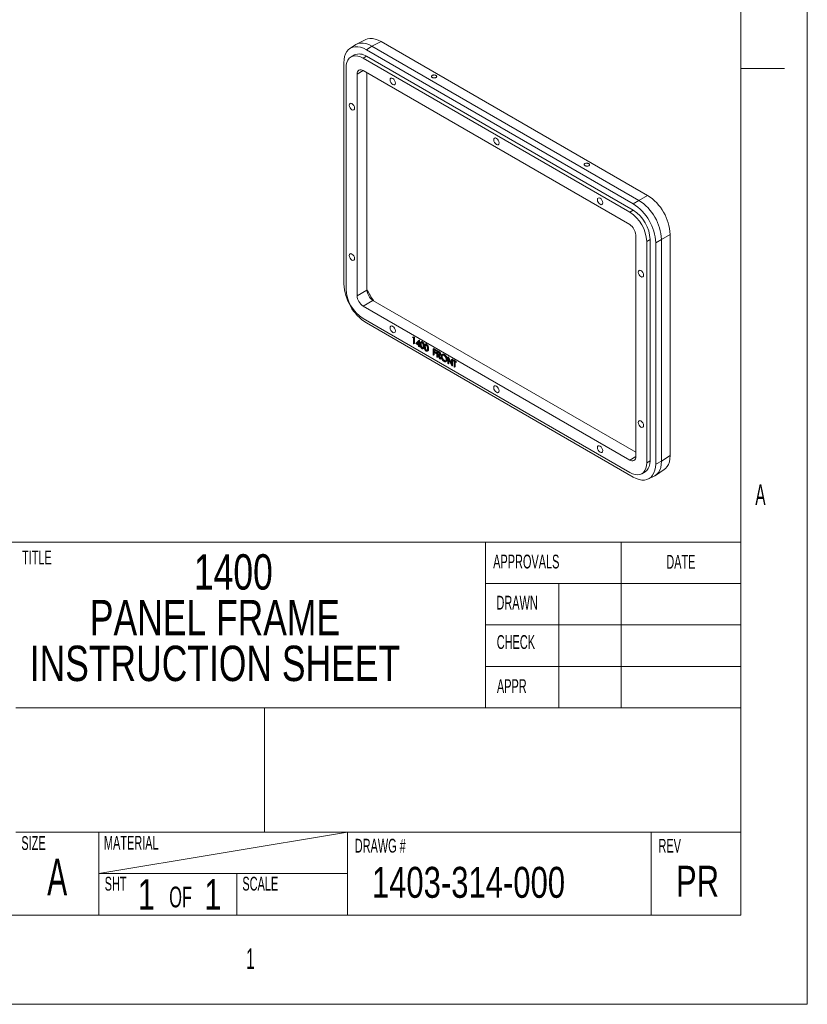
# Model space of a CAD drawing. Header units: inches. Extents: x 0 to 11, y 0 to 8.5.
# Tile 4 of 5: x 7.4 to 11, y 0 to 4.5. Entities that reach past the tile are written whole.
import ezdxf

# ---------------------------------------------------------------- set-up
doc = ezdxf.new("R2010")
doc.units = ezdxf.units.IN
doc.header["$MEASUREMENT"] = 0
doc.layers.add('SLD-0', color=7, linetype='Continuous', lineweight=0)
doc.styles.add('SLDTEXTSTYLE2', font='TXT', dxfattribs={"width": 0.75})
doc.styles.add('SLDTEXTSTYLE4', font='TXT', dxfattribs={"width": 0.608324})
doc.styles.add('SLDTEXTSTYLE5', font='TXT', dxfattribs={"width": 0.592105})
doc.styles.add('SLDTEXTSTYLE6', font='TXT', dxfattribs={"width": 0.552632})

# ---------------------------------------------------------------- blocks, each defined once
blk = doc.blocks.new('SW_NOTE_0')
at = {"layer": 'SLD-0', "char_height": 0.16, "attachment_point": 1, "style": 'SLDTEXTSTYLE2'}
for s, insert in [('1400', (0, 0.2044)), ('PANEL FRAME', (-0.471, -0.0025)), ('INSTRUCTION SHEET', (-0.743, -0.2094))]:
    blk.add_mtext(s, dxfattribs=dict(at, insert=insert))

msp = doc.modelspace()

# ---------------------------------------------------------------- linework, layer by layer
at = {"color": 7, "linetype": 'Continuous', "lineweight": 15}
for p, q in [((8.9547, 4.3409), (8.9302, 4.3248)), ((9.0018, 4.3648), (8.9597, 4.3438)), ((9.0292, 4.3353), (9.0047, 4.3191)), ((9.0712, 4.3563), (9.0292, 4.3353)), ((10.2384, 3.6372), (9.0292, 4.3353)), ((10.2777, 3.6599), (9.0712, 4.3563)), ((8.9506, 4.2953), (8.9352, 4.2865)), ((9.0047, 4.2899), (8.9894, 4.2811)), ((10.1969, 3.584), (8.9894, 4.2811)), ((10.2122, 3.6221), (9.0047, 4.3191)), ((10.2122, 3.5929), (9.0047, 4.2899)), ((8.9028, 4.2603), (8.9028, 3.2592)), ((8.9128, 4.2369), (8.9128, 3.2358)), ((8.9897, 4.2247), (8.9626, 4.209)), ((8.9626, 4.209), (8.9626, 3.2061)), ((10.1965, 3.528), (8.9897, 4.2247)), ((9.0074, 4.2145), (9.0074, 3.2319)), ((10.2384, 3.6372), (10.2777, 3.6599)), ((10.2122, 3.6221), (10.2384, 3.6372)), ((10.1969, 3.584), (10.2122, 3.5929)), ((10.2236, 2.4781), (10.2236, 3.4811)), ((10.3796, 3.4834), (10.3403, 3.4607)), ((10.3796, 2.4835), (10.3796, 3.4834)), ((10.2888, 3.4602), (10.2735, 3.4513)), ((10.2735, 2.4503), (10.2735, 3.4513)), ((10.2888, 2.4591), (10.2888, 3.4602)), ((10.3403, 3.4607), (10.3141, 3.4456)), ((10.3141, 2.4445), (10.3141, 3.4456)), ((10.3403, 2.4576), (10.3403, 3.4607)), ((8.9626, 3.2061), (9.0074, 3.2319)), ((9.0345, 3.185), (8.9897, 3.1591)), ((9.0345, 3.185), (10.2236, 2.4985)), ((8.9897, 3.1591), (10.1965, 2.4624)), ((8.9894, 3.1031), (10.1969, 2.406)), ((9.0047, 3.0828), (10.2122, 2.3857)), ((9.214, 3.0171), (9.2154, 3.0191)), ((9.2177, 3.0149), (9.214, 3.0171)), ((9.2154, 3.0191), (9.2178, 3.0205)), ((9.2154, 3.0191), (9.2199, 3.0165)), ((9.2177, 2.9894), (9.2177, 3.0149)), ((9.2199, 2.9882), (9.2177, 2.9894)), ((9.2178, 3.0205), (9.2223, 3.0179)), ((9.2199, 3.0165), (9.2223, 3.0179)), ((9.2199, 3.0165), (9.2199, 2.9882)), ((9.2199, 2.9882), (9.2223, 2.9895)), ((9.2223, 3.0179), (9.2223, 2.9895)), ((9.2291, 2.9894), (9.2425, 3.0042)), ((9.2407, 2.9827), (9.2291, 2.9894)), ((9.2407, 2.9979), (9.2334, 2.9898)), ((9.2334, 2.9898), (9.2358, 2.9912)), ((9.2334, 2.9898), (9.2407, 2.9856)), ((9.2407, 2.9967), (9.2358, 2.9912)), ((9.2358, 2.9912), (9.2407, 2.9883)), ((9.2407, 2.9856), (9.2407, 2.9979)), ((9.2425, 3.0042), (9.2448, 3.0056)), ((9.2425, 3.0042), (9.2429, 3.004)), ((9.2429, 3.004), (9.2453, 3.0053)), ((9.2429, 3.004), (9.2429, 2.9843)), ((9.2429, 2.9843), (9.2453, 2.9857)), ((9.2448, 3.0056), (9.2453, 3.0053)), ((9.2453, 3.0053), (9.2453, 2.9857)), ((9.2453, 2.9857), (9.2481, 2.9841)), ((9.2502, 2.9849), (9.2525, 2.9862)), ((9.2537, 2.9984), (9.2508, 2.9967)), ((9.2562, 2.9963), (9.2585, 2.9977)), ((9.2726, 2.9875), (9.2696, 2.9858)), ((9.2751, 2.9854), (9.2774, 2.9868)), ((9.2407, 2.9762), (9.2407, 2.9827)), ((9.2429, 2.9749), (9.2407, 2.9762)), ((9.2429, 2.9843), (9.2458, 2.9827)), ((9.2458, 2.9798), (9.2429, 2.9814)), ((9.2429, 2.9814), (9.2429, 2.9749)), ((9.2429, 2.9749), (9.2453, 2.9763)), ((9.2453, 2.9801), (9.2453, 2.9763)), ((9.2458, 2.9827), (9.2481, 2.9841)), ((9.2458, 2.9827), (9.2458, 2.9798)), ((9.2458, 2.9798), (9.2481, 2.9812)), ((9.2562, 2.9694), (9.2586, 2.9707)), ((9.2611, 2.9658), (9.2641, 2.9675)), ((9.2646, 2.9765), (9.267, 2.9779)), ((9.269, 2.974), (9.2714, 2.9753)), ((9.2751, 2.9585), (9.2775, 2.9598)), ((9.28, 2.9549), (9.283, 2.9566)), ((9.2835, 2.9656), (9.2859, 2.967)), ((9.3068, 2.9664), (9.3092, 2.9677)), ((9.3068, 2.9664), (9.3188, 2.9594)), ((9.3068, 2.938), (9.3068, 2.9664)), ((9.3188, 2.9565), (9.309, 2.9622)), ((9.309, 2.9622), (9.309, 2.9535)), ((9.309, 2.9535), (9.3114, 2.9548)), ((9.309, 2.9535), (9.3188, 2.9478)), ((9.3188, 2.9449), (9.309, 2.9505)), ((9.309, 2.9505), (9.309, 2.9367)), ((9.3092, 2.9677), (9.3211, 2.9608)), ((9.3114, 2.9608), (9.3114, 2.9548)), ((9.3114, 2.9548), (9.3211, 2.9492)), ((9.3114, 2.9492), (9.3114, 2.9381)), ((9.3188, 2.9594), (9.3211, 2.9608)), ((9.3188, 2.9594), (9.3188, 2.9565)), ((9.3188, 2.9565), (9.3211, 2.9579)), ((9.3188, 2.9478), (9.3211, 2.9492)), ((9.3188, 2.9478), (9.3188, 2.9449)), ((9.3188, 2.9449), (9.3211, 2.9463)), ((9.3211, 2.9608), (9.3211, 2.9579)), ((9.3211, 2.9492), (9.3211, 2.9463)), ((9.3232, 2.9569), (9.3255, 2.9583)), ((9.3232, 2.9569), (9.3281, 2.9541)), ((9.3232, 2.9286), (9.3232, 2.9569)), ((9.33, 2.9501), (9.3254, 2.9527)), ((9.3254, 2.9527), (9.3254, 2.9433)), ((9.3254, 2.9433), (9.3278, 2.9446)), ((9.3254, 2.9433), (9.3299, 2.9406)), ((9.3272, 2.9393), (9.3254, 2.9404)), ((9.3254, 2.9404), (9.3254, 2.9273)), ((9.3255, 2.9583), (9.3305, 2.9554)), ((9.3278, 2.9514), (9.3278, 2.9446)), ((9.3278, 2.9446), (9.3322, 2.942)), ((9.3281, 2.9541), (9.3305, 2.9554)), ((9.3299, 2.9406), (9.3322, 2.942)), ((9.3337, 2.9505), (9.336, 2.9518)), ((9.3386, 2.9404), (9.341, 2.9418)), ((9.3491, 2.9414), (9.3462, 2.9397)), ((9.3555, 2.939), (9.3578, 2.9404)), ((9.309, 2.9367), (9.3068, 2.938)), ((9.309, 2.9367), (9.3114, 2.9381)), ((9.3254, 2.9273), (9.3232, 2.9286)), ((9.3254, 2.9273), (9.3278, 2.9286)), ((9.3362, 2.921), (9.3272, 2.9393)), ((9.3278, 2.9382), (9.3278, 2.9286)), ((9.3299, 2.9378), (9.3389, 2.9195)), ((9.3336, 2.9364), (9.3413, 2.9208)), ((9.3389, 2.9195), (9.3362, 2.921)), ((9.3366, 2.936), (9.3395, 2.9377)), ((9.3389, 2.9195), (9.3413, 2.9208)), ((9.3449, 2.9301), (9.3473, 2.9314)), ((9.3556, 2.912), (9.3579, 2.9134)), ((9.3644, 2.908), (9.3674, 2.9097)), ((9.3685, 2.9166), (9.3709, 2.9179)), ((9.3736, 2.9278), (9.3759, 2.9292)), ((9.3736, 2.8995), (9.3736, 2.9278)), ((9.3736, 2.9278), (9.374, 2.9276)), ((9.3758, 2.8982), (9.3736, 2.8995)), ((9.374, 2.9276), (9.3764, 2.9289)), ((9.374, 2.9276), (9.3902, 2.8959)), ((9.3919, 2.8889), (9.3758, 2.9205)), ((9.3758, 2.9205), (9.3758, 2.8982)), ((9.3758, 2.8982), (9.3781, 2.8996)), ((9.3759, 2.9292), (9.3764, 2.9289)), ((9.3764, 2.9289), (9.3902, 2.9018)), ((9.3781, 2.9159), (9.3781, 2.8996)), ((9.3902, 2.9182), (9.3926, 2.9196)), ((9.3902, 2.9182), (9.3924, 2.9169)), ((9.3902, 2.8959), (9.3902, 2.9182)), ((9.3924, 2.9169), (9.3948, 2.9183)), ((9.3924, 2.9169), (9.3924, 2.8886)), ((9.3926, 2.9196), (9.3948, 2.9183)), ((9.3948, 2.9183), (9.3948, 2.8899)), ((9.3959, 2.9149), (9.3983, 2.9163)), ((9.3959, 2.912), (9.3959, 2.9149)), ((9.3959, 2.9149), (9.4088, 2.9075)), ((9.4013, 2.9089), (9.3959, 2.912)), ((9.3983, 2.9163), (9.4112, 2.9088)), ((9.4013, 2.8835), (9.4013, 2.9089)), ((9.4088, 2.9046), (9.4035, 2.9077)), ((9.4035, 2.9077), (9.4035, 2.8822)), ((9.4058, 2.9063), (9.4058, 2.8836)), ((9.4088, 2.9075), (9.4112, 2.9088)), ((9.4088, 2.9075), (9.4088, 2.9046)), ((9.4088, 2.9046), (9.4112, 2.9059)), ((9.4112, 2.9088), (9.4112, 2.9059)), ((9.3924, 2.8886), (9.3919, 2.8889)), ((9.3924, 2.8886), (9.3948, 2.8899)), ((9.4035, 2.8822), (9.4013, 2.8835)), ((9.4035, 2.8822), (9.4058, 2.8836)), ((10.1965, 2.4624), (10.2236, 2.4781)), ((10.2735, 2.4503), (10.2888, 2.4591)), ((10.3141, 2.4445), (10.3403, 2.4576)), ((10.3403, 2.4576), (10.3796, 2.4835)), ((10.251, 2.4007), (10.2664, 2.4095)), ((10.3129, 2.3932), (10.3522, 2.4191)), ((10.2817, 2.3772), (10.3079, 2.3903))]:
    msp.add_line(p, q, dxfattribs=at)
at = {"color": 7, "linetype": 'Continuous', "lineweight": 15, "flags": 128}
for points in [[(9.0018, 4.3648), (9.0092, 4.3678), (9.0203, 4.37), (9.0322, 4.3699), (9.0449, 4.3675), (9.0579, 4.363), (9.0712, 4.3563)], [(9.0047, 4.3191), (8.9914, 4.3258), (8.9783, 4.3304), (8.9657, 4.3327), (8.9538, 4.3328), (8.9427, 4.3306), (8.9327, 4.3263), (8.9239, 4.3198), (8.9165, 4.3113), (8.9106, 4.3009), (8.9063, 4.2888), (8.9037, 4.2752), (8.9028, 4.2603)], [(8.9547, 4.3409), (8.9571, 4.3424), (8.9671, 4.3468), (8.9782, 4.349), (8.9902, 4.3489), (9.0028, 4.3465), (9.0159, 4.342), (9.0292, 4.3353)], [(8.9894, 4.2811), (8.9774, 4.2869), (8.9657, 4.2904), (8.9546, 4.2915), (8.9444, 4.2902), (8.9352, 4.2865), (8.9274, 4.2804), (8.9211, 4.2722), (8.9165, 4.262), (8.9137, 4.2502), (8.9128, 4.2369)], [(9.1361, 4.1681), (9.1352, 4.1739), (9.1326, 4.1799), (9.1287, 4.1852), (9.1241, 4.1889), (9.1195, 4.1905), (9.1156, 4.1898), (9.113, 4.1868), (9.1121, 4.182), (9.113, 4.1761), (9.1156, 4.1701), (9.1195, 4.1649), (9.1241, 4.1612), (9.1287, 4.1596), (9.1326, 4.1603), (9.1352, 4.1633), (9.1361, 4.1681)], [(9.3196, 4.2027), (9.321, 4.2018), (9.322, 4.2007), (9.3227, 4.1996), (9.3231, 4.1985), (9.3231, 4.1973), (9.3227, 4.1962), (9.322, 4.1951), (9.321, 4.1941), (9.3196, 4.1932), (9.318, 4.1925), (9.3162, 4.192), (9.3142, 4.1916), (9.3122, 4.1915), (9.3101, 4.1915), (9.308, 4.1917), (9.3061, 4.1922), (9.3042, 4.1928), (9.3026, 4.1936), (9.3013, 4.1945), (9.3003, 4.1955), (9.2995, 4.1966), (9.2992, 4.1978), (9.2992, 4.199), (9.2995, 4.2001), (9.3003, 4.2012), (9.3013, 4.2022), (9.3026, 4.203), (9.3042, 4.2037), (9.3061, 4.2043), (9.308, 4.2047), (9.3101, 4.2048), (9.3122, 4.2048), (9.3142, 4.2045), (9.3162, 4.2041), (9.318, 4.2035), (9.3196, 4.2027)], [(8.9511, 4.0544), (8.9502, 4.0603), (8.9476, 4.0663), (8.9437, 4.0716), (8.9391, 4.0753), (8.9345, 4.0769), (8.9306, 4.0761), (8.928, 4.0731), (8.927, 4.0683), (8.928, 4.0625), (8.9306, 4.0565), (8.9345, 4.0512), (8.9391, 4.0475), (8.9437, 4.0459), (8.9476, 4.0467), (8.9502, 4.0497), (8.9511, 4.0544)], [(9.6052, 3.8973), (9.6042, 3.9032), (9.6016, 3.9092), (9.5977, 3.9144), (9.5931, 3.9181), (9.5885, 3.9197), (9.5846, 3.919), (9.582, 3.916), (9.5811, 3.9112), (9.582, 3.9054), (9.5846, 3.8994), (9.5885, 3.8941), (9.5931, 3.8904), (9.5977, 3.8888), (9.6016, 3.8895), (9.6042, 3.8925), (9.6052, 3.8973)], [(10.0109, 3.8036), (10.0123, 3.8027), (10.0133, 3.8017), (10.014, 3.8005), (10.0144, 3.7994), (10.0144, 3.7982), (10.014, 3.7971), (10.0133, 3.796), (10.0123, 3.795), (10.0109, 3.7942), (10.0093, 3.7934), (10.0075, 3.7929), (10.0055, 3.7925), (10.0035, 3.7924), (10.0014, 3.7924), (9.9993, 3.7927), (9.9974, 3.7931), (9.9955, 3.7937), (9.9939, 3.7945), (9.9926, 3.7954), (9.9916, 3.7964), (9.9908, 3.7976), (9.9905, 3.7987), (9.9905, 3.7999), (9.9908, 3.801), (9.9916, 3.8021), (9.9926, 3.8031), (9.9939, 3.8039), (9.9955, 3.8047), (9.9974, 3.8052), (9.9993, 3.8056), (10.0014, 3.8057), (10.0035, 3.8057), (10.0055, 3.8054), (10.0075, 3.805), (10.0093, 3.8044), (10.0109, 3.8036)], [(10.0742, 3.6265), (10.0733, 3.6324), (10.0707, 3.6384), (10.0668, 3.6437), (10.0622, 3.6474), (10.0576, 3.649), (10.0537, 3.6482), (10.0511, 3.6452), (10.0502, 3.6404), (10.0511, 3.6346), (10.0537, 3.6286), (10.0576, 3.6233), (10.0622, 3.6196), (10.0668, 3.618), (10.0707, 3.6188), (10.0733, 3.6218), (10.0742, 3.6265)], [(8.9511, 3.374), (8.9502, 3.3798), (8.9476, 3.3858), (8.9437, 3.3911), (8.9391, 3.3948), (8.9345, 3.3964), (8.9306, 3.3957), (8.928, 3.3927), (8.927, 3.3879), (8.928, 3.382), (8.9306, 3.376), (8.9345, 3.3708), (8.9391, 3.3671), (8.9437, 3.3655), (8.9476, 3.3662), (8.9502, 3.3692), (8.9511, 3.374)], [(10.2592, 3.2993), (10.2583, 3.3051), (10.2557, 3.3111), (10.2518, 3.3164), (10.2472, 3.3201), (10.2426, 3.3217), (10.2387, 3.3209), (10.2361, 3.3179), (10.2352, 3.3131), (10.2361, 3.3073), (10.2387, 3.3013), (10.2426, 3.296), (10.2472, 3.2923), (10.2518, 3.2907), (10.2557, 3.2915), (10.2583, 3.2945), (10.2592, 3.2993)], [(9.1361, 3.0467), (9.1352, 3.0526), (9.1326, 3.0586), (9.1287, 3.0638), (9.1241, 3.0675), (9.1195, 3.0691), (9.1156, 3.0684), (9.113, 3.0654), (9.1121, 3.0606), (9.113, 3.0548), (9.1156, 3.0487), (9.1195, 3.0435), (9.1241, 3.0398), (9.1287, 3.0382), (9.1326, 3.0389), (9.1352, 3.0419), (9.1361, 3.0467)], [(9.6052, 2.7759), (9.6042, 2.7818), (9.6016, 2.7878), (9.5977, 2.793), (9.5931, 2.7968), (9.5885, 2.7984), (9.5846, 2.7976), (9.582, 2.7946), (9.5811, 2.7898), (9.582, 2.784), (9.5846, 2.778), (9.5885, 2.7727), (9.5931, 2.769), (9.5977, 2.7674), (9.6016, 2.7682), (9.6042, 2.7712), (9.6052, 2.7759)], [(10.2592, 2.6188), (10.2583, 2.6247), (10.2557, 2.6307), (10.2518, 2.6359), (10.2472, 2.6396), (10.2426, 2.6412), (10.2387, 2.6405), (10.2361, 2.6375), (10.2352, 2.6327), (10.2361, 2.6269), (10.2387, 2.6208), (10.2426, 2.6156), (10.2472, 2.6119), (10.2518, 2.6103), (10.2557, 2.611), (10.2583, 2.614), (10.2592, 2.6188)], [(10.0742, 2.5052), (10.0733, 2.511), (10.0707, 2.517), (10.0668, 2.5223), (10.0622, 2.526), (10.0576, 2.5276), (10.0537, 2.5268), (10.0511, 2.5238), (10.0502, 2.519), (10.0511, 2.5132), (10.0537, 2.5072), (10.0576, 2.5019), (10.0622, 2.4982), (10.0668, 2.4966), (10.0707, 2.4974), (10.0733, 2.5004), (10.0742, 2.5052)], [(10.1969, 2.406), (10.2089, 2.4002), (10.2206, 2.3967), (10.2317, 2.3956), (10.2419, 2.3969), (10.2511, 2.4007), (10.2589, 2.4067), (10.2651, 2.4149), (10.2697, 2.4251), (10.2725, 2.437), (10.2735, 2.4503)], [(10.2888, 2.4591), (10.2879, 2.4458), (10.2851, 2.434), (10.2805, 2.4238), (10.2742, 2.4156), (10.2664, 2.4095), (10.2664, 2.4095)], [(10.3403, 2.4576), (10.3394, 2.4428), (10.3368, 2.4292), (10.3326, 2.4171), (10.3267, 2.4067), (10.3193, 2.3981), (10.3105, 2.3916), (10.3079, 2.3903)], [(10.3796, 2.4835), (10.3787, 2.4687), (10.3761, 2.4551), (10.3718, 2.443), (10.3659, 2.4326), (10.3585, 2.4241), (10.3522, 2.4191)], [(10.2122, 2.3857), (10.2255, 2.379), (10.2386, 2.3745), (10.2512, 2.3721), (10.2632, 2.372), (10.2742, 2.3742), (10.2843, 2.3785), (10.293, 2.385), (10.3004, 2.3936), (10.3063, 2.404), (10.3106, 2.4161), (10.3132, 2.4297), (10.3141, 2.4445)]]:
    msp.add_lwpolyline(points, dxfattribs=at)
at = {"color": 7, "linetype": 'Continuous', "lineweight": 15}
for centre, radius, start, end in [((8.9729, 4.2447), 0.0553, 54.8747, 113.8148), ((8.9792, 4.2117), 0.0167, 50.7967, 189.214), ((10.1584, 3.4734), 0.2214, 2.5976, 57.4024), ((10.093, 3.4356), 0.2214, 2.5976, 57.4024), ((10.1192, 3.4507), 0.2214, 2.5976, 57.4024), ((10.1084, 3.4445), 0.1653, 2.3868, 57.6132), ((10.1237, 3.4533), 0.1653, 2.3868, 57.6132), ((10.1648, 3.4784), 0.0589, 2.6055, 57.3945), ((9.124, 3.2693), 0.2214, 182.5976, 237.4024), ((9.0779, 3.2427), 0.1653, 182.3868, 237.6132), ((9.1896, 3.3072), 0.1956, 201.2987, 219.678), ((9.0663, 3.2346), 0.0589, 182.6055, 237.3945), ((9.0215, 3.2087), 0.0589, 182.6055, 237.3945), ((10.2071, 2.4754), 0.0167, 230.7967, 9.214)]:
    msp.add_arc(centre, radius, start, end, dxfattribs=at)
for points, knots in [([(9.248, 2.9861), (9.248, 2.9866), (9.248, 2.9875), (9.248, 2.9887), (9.2481, 2.9899), (9.2482, 2.991), (9.2483, 2.9919), (9.2485, 2.9928), (9.2487, 2.9936), (9.249, 2.9942), (9.2493, 2.9948), (9.2496, 2.9953), (9.2499, 2.9958), (9.2502, 2.9962), (9.2506, 2.9965), (9.251, 2.9968), (9.2515, 2.997), (9.2519, 2.9972), (9.2524, 2.9973), (9.2529, 2.9973), (9.2534, 2.9973), (9.2539, 2.9972), (9.2545, 2.9971), (9.255, 2.9969), (9.2556, 2.9966), (9.256, 2.9964), (9.2562, 2.9963)], [0, 0, 0, 0, 0.068595, 0.133246, 0.194313, 0.251279, 0.304513, 0.354235, 0.400481, 0.443411, 0.484015, 0.523252, 0.561042, 0.5979, 0.633518, 0.668314, 0.702496, 0.736685, 0.770293, 0.803437, 0.835913, 0.86846, 0.900847, 0.933467, 0.966258, 1, 1, 1, 1]), ([(9.2562, 2.9665), (9.256, 2.9666), (9.2556, 2.9669), (9.255, 2.9673), (9.2545, 2.9677), (9.2539, 2.9682), (9.2534, 2.9687), (9.2529, 2.9693), (9.2524, 2.9699), (9.2519, 2.9705), (9.2515, 2.9712), (9.251, 2.9719), (9.2506, 2.9727), (9.2503, 2.9734), (9.2499, 2.9742), (9.2496, 2.9751), (9.2493, 2.976), (9.249, 2.9769), (9.2488, 2.9778), (9.2485, 2.9789), (9.2484, 2.9799), (9.2482, 2.9811), (9.2481, 2.9823), (9.248, 2.9835), (9.248, 2.9848), (9.248, 2.9857), (9.248, 2.9861)], [0, 0, 0, 0, 0.033787, 0.066622, 0.099285, 0.131361, 0.163585, 0.196104, 0.228902, 0.262158, 0.295991, 0.330218, 0.36506, 0.400951, 0.43762, 0.475708, 0.515381, 0.556414, 0.599765, 0.646424, 0.696431, 0.749782, 0.806573, 0.867436, 0.931887, 1, 1, 1, 1]), ([(9.2562, 2.9934), (9.256, 2.9935), (9.2554, 2.9938), (9.2546, 2.994), (9.2539, 2.9941), (9.2532, 2.994), (9.2528, 2.9938), (9.2524, 2.9936), (9.2521, 2.9934), (9.2518, 2.9931), (9.2516, 2.9928), (9.2513, 2.9925), (9.2511, 2.992), (9.2509, 2.9916), (9.2507, 2.991), (9.2506, 2.9904), (9.2504, 2.9897), (9.2503, 2.9889), (9.2503, 2.988), (9.2502, 2.9871), (9.2502, 2.986), (9.2502, 2.9853), (9.2502, 2.9849)], [0, 0, 0, 0, 0.060387, 0.120883, 0.182755, 0.247811, 0.281299, 0.315088, 0.349702, 0.384857, 0.420966, 0.458511, 0.497175, 0.537602, 0.580503, 0.627468, 0.678388, 0.733983, 0.793747, 0.857714, 0.926698, 1, 1, 1, 1]), ([(9.2502, 2.9849), (9.2502, 2.9845), (9.2502, 2.9838), (9.2502, 2.9827), (9.2503, 2.9817), (9.2503, 2.9807), (9.2505, 2.9798), (9.2506, 2.9789), (9.2507, 2.9781), (9.2509, 2.9774), (9.2511, 2.9767), (9.2513, 2.976), (9.2516, 2.9753), (9.2518, 2.9747), (9.2521, 2.9741), (9.2524, 2.9735), (9.2528, 2.973), (9.2532, 2.9722), (9.2539, 2.9714), (9.2546, 2.9706), (9.2554, 2.9699), (9.256, 2.9696), (9.2562, 2.9694)], [0, 0, 0, 0, 0.072951, 0.141584, 0.205926, 0.265301, 0.320597, 0.371817, 0.41879, 0.461699, 0.502134, 0.540804, 0.578181, 0.614297, 0.649678, 0.684299, 0.718359, 0.752081, 0.817652, 0.879722, 0.939966, 1, 1, 1, 1]), ([(9.2549, 2.995), (9.2547, 2.9949), (9.2541, 2.9945), (9.2526, 2.9921), (9.2526, 2.9888), (9.2525, 2.9862)], [0, 0, 0, 0, 0.098715, 0.279596, 1, 1, 1, 1]), ([(9.2525, 2.9862), (9.2525, 2.9859), (9.2525, 2.9851), (9.2526, 2.984), (9.2526, 2.983), (9.2527, 2.982), (9.2528, 2.9811), (9.2529, 2.9803), (9.2531, 2.9795), (9.2533, 2.9787), (9.2535, 2.978), (9.2537, 2.9773), (9.2539, 2.9767), (9.2542, 2.9761), (9.2545, 2.9755), (9.2548, 2.9749), (9.2551, 2.9743), (9.2556, 2.9736), (9.2562, 2.9728), (9.257, 2.972), (9.2578, 2.9713), (9.2583, 2.9709), (9.2586, 2.9707)], [0, 0, 0, 0, 0.072951, 0.141584, 0.205926, 0.265301, 0.320597, 0.371817, 0.41879, 0.461699, 0.502134, 0.540804, 0.578181, 0.614297, 0.649678, 0.684299, 0.718359, 0.752081, 0.817652, 0.879722, 0.939966, 1, 1, 1, 1]), ([(9.2535, 2.9981), (9.2538, 2.9983), (9.2546, 2.9988), (9.2564, 2.9987), (9.2578, 2.998), (9.2585, 2.9977)], [0, 0, 0, 0, 0.244241, 0.622155, 1, 1, 1, 1]), ([(9.2562, 2.9963), (9.2564, 2.9962), (9.2568, 2.996), (9.2573, 2.9956), (9.2579, 2.9951), (9.2584, 2.9946), (9.259, 2.9941), (9.2595, 2.9935), (9.26, 2.9929), (9.2605, 2.9923), (9.2609, 2.9916), (9.2614, 2.9908), (9.2618, 2.9901), (9.2622, 2.9893), (9.2626, 2.9884), (9.2629, 2.9875), (9.2632, 2.9866), (9.2635, 2.9857), (9.2638, 2.9847), (9.264, 2.9837), (9.2642, 2.9826), (9.2644, 2.9815), (9.2645, 2.9803), (9.2646, 2.9791), (9.2646, 2.9778), (9.2646, 2.977), (9.2646, 2.9765)], [0, 0, 0, 0, 0.0337881, 0.0671939, 0.0998624, 0.1325666, 0.1651512, 0.1979132, 0.231319, 0.2650833, 0.2992553, 0.3343986, 0.3699428, 0.4062836, 0.4440638, 0.4829977, 0.5233544, 0.5655366, 0.6096129, 0.6563908, 0.7058855, 0.7583245, 0.8138318, 0.8727946, 0.9347222, 1, 1, 1, 1]), ([(9.2624, 2.9778), (9.2624, 2.9781), (9.2624, 2.9788), (9.2624, 2.9798), (9.2623, 2.9808), (9.2622, 2.9817), (9.2621, 2.9826), (9.262, 2.9835), (9.2618, 2.9843), (9.2616, 2.9851), (9.2614, 2.9859), (9.2612, 2.9866), (9.2609, 2.9873), (9.2606, 2.988), (9.2603, 2.9886), (9.26, 2.9892), (9.2597, 2.9898), (9.2592, 2.9905), (9.2586, 2.9913), (9.2578, 2.9922), (9.257, 2.9929), (9.2565, 2.9932), (9.2562, 2.9934)], [0, 0, 0, 0, 0.065681, 0.128486, 0.188175, 0.245106, 0.299448, 0.350823, 0.399942, 0.446672, 0.491255, 0.533376, 0.573853, 0.612526, 0.649597, 0.685532, 0.720106, 0.753838, 0.818925, 0.880493, 0.940311, 1, 1, 1, 1]), ([(9.2585, 2.9977), (9.2587, 2.9976), (9.2591, 2.9973), (9.2597, 2.9969), (9.2602, 2.9965), (9.2608, 2.996), (9.2613, 2.9955), (9.2618, 2.9949), (9.2623, 2.9943), (9.2628, 2.9936), (9.2633, 2.9929), (9.2638, 2.9922), (9.2642, 2.9914), (9.2646, 2.9906), (9.2649, 2.9898), (9.2653, 2.9889), (9.2656, 2.988), (9.2659, 2.9871), (9.2661, 2.9861), (9.2664, 2.985), (9.2666, 2.984), (9.2667, 2.9828), (9.2669, 2.9817), (9.2669, 2.9804), (9.267, 2.9792), (9.267, 2.9783), (9.267, 2.9779)], [0, 0, 0, 0, 0.0337881, 0.0671939, 0.0998624, 0.1325666, 0.1651512, 0.1979132, 0.231319, 0.2650833, 0.2992553, 0.3343986, 0.3699428, 0.4062836, 0.4440638, 0.4829977, 0.5233544, 0.5655366, 0.6096129, 0.6563908, 0.7058855, 0.7583245, 0.8138318, 0.8727946, 0.9347222, 1, 1, 1, 1]), ([(9.2668, 2.9752), (9.2668, 2.9757), (9.2669, 2.9766), (9.2669, 2.9778), (9.267, 2.979), (9.2671, 2.9801), (9.2672, 2.981), (9.2674, 2.9819), (9.2676, 2.9827), (9.2679, 2.9833), (9.2681, 2.9839), (9.2684, 2.9844), (9.2688, 2.9849), (9.2691, 2.9853), (9.2695, 2.9856), (9.2699, 2.9859), (9.2703, 2.9861), (9.2708, 2.9863), (9.2713, 2.9864), (9.2718, 2.9864), (9.2723, 2.9864), (9.2728, 2.9863), (9.2734, 2.9862), (9.2739, 2.986), (9.2745, 2.9857), (9.2749, 2.9855), (9.2751, 2.9854)], [0, 0, 0, 0, 0.068595, 0.133246, 0.194313, 0.251279, 0.304513, 0.354235, 0.400481, 0.443411, 0.484015, 0.523252, 0.561042, 0.5979, 0.633518, 0.668314, 0.702496, 0.736685, 0.770293, 0.803437, 0.835913, 0.86846, 0.900847, 0.933467, 0.966258, 1, 1, 1, 1]), ([(9.2723, 2.9872), (9.2727, 2.9874), (9.2735, 2.9879), (9.2753, 2.9878), (9.2767, 2.9871), (9.2774, 2.9868)], [0, 0, 0, 0, 0.244241, 0.622155, 1, 1, 1, 1]), ([(9.2751, 2.9854), (9.2752, 2.9853), (9.2756, 2.9851), (9.2762, 2.9847), (9.2768, 2.9842), (9.2773, 2.9837), (9.2779, 2.9832), (9.2784, 2.9826), (9.2789, 2.982), (9.2794, 2.9813), (9.2798, 2.9807), (9.2803, 2.9799), (9.2807, 2.9792), (9.2811, 2.9784), (9.2815, 2.9775), (9.2818, 2.9766), (9.2821, 2.9757), (9.2824, 2.9748), (9.2827, 2.9738), (9.2829, 2.9728), (9.2831, 2.9717), (9.2833, 2.9706), (9.2834, 2.9694), (9.2835, 2.9682), (9.2835, 2.9669), (9.2835, 2.9661), (9.2835, 2.9656)], [0, 0, 0, 0, 0.033788, 0.067194, 0.099862, 0.132567, 0.165151, 0.197913, 0.231319, 0.265083, 0.299255, 0.334399, 0.369943, 0.406284, 0.444064, 0.482998, 0.523354, 0.565537, 0.609613, 0.656391, 0.705885, 0.758325, 0.813832, 0.872795, 0.934722, 1, 1, 1, 1]), ([(9.2774, 2.9868), (9.2776, 2.9867), (9.278, 2.9864), (9.2786, 2.986), (9.2791, 2.9856), (9.2797, 2.9851), (9.2802, 2.9846), (9.2807, 2.984), (9.2812, 2.9834), (9.2817, 2.9827), (9.2822, 2.982), (9.2826, 2.9813), (9.2831, 2.9805), (9.2835, 2.9797), (9.2838, 2.9789), (9.2842, 2.978), (9.2845, 2.9771), (9.2848, 2.9762), (9.285, 2.9752), (9.2853, 2.9741), (9.2855, 2.9731), (9.2856, 2.9719), (9.2857, 2.9708), (9.2858, 2.9695), (9.2859, 2.9683), (9.2859, 2.9674), (9.2859, 2.967)], [0, 0, 0, 0, 0.033788, 0.067194, 0.099862, 0.132567, 0.165151, 0.197913, 0.231319, 0.265083, 0.299255, 0.334399, 0.369943, 0.406284, 0.444064, 0.482998, 0.523354, 0.565537, 0.609613, 0.656391, 0.705885, 0.758325, 0.813832, 0.872795, 0.934722, 1, 1, 1, 1]), ([(9.2646, 2.9765), (9.2646, 2.9761), (9.2646, 2.9752), (9.2646, 2.974), (9.2645, 2.9729), (9.2644, 2.9719), (9.2642, 2.971), (9.264, 2.9701), (9.2638, 2.9693), (9.2635, 2.9687), (9.2633, 2.968), (9.2629, 2.9675), (9.2626, 2.967), (9.2622, 2.9666), (9.2618, 2.9663), (9.2614, 2.966), (9.261, 2.9658), (9.2605, 2.9656), (9.26, 2.9655), (9.2595, 2.9655), (9.259, 2.9655), (9.2584, 2.9656), (9.2579, 2.9657), (9.2573, 2.9659), (9.2568, 2.9662), (9.2564, 2.9664), (9.2562, 2.9665)], [0, 0, 0, 0, 0.065063, 0.126773, 0.185516, 0.240765, 0.29298, 0.34225, 0.388919, 0.432776, 0.474628, 0.514775, 0.553606, 0.591426, 0.628028, 0.663804, 0.698984, 0.733591, 0.767628, 0.801208, 0.834264, 0.866981, 0.89972, 0.932702, 0.966176, 1, 1, 1, 1]), ([(9.2562, 2.9694), (9.2565, 2.9692), (9.2571, 2.969), (9.2579, 2.9687), (9.2586, 2.9687), (9.2592, 2.9688), (9.2597, 2.9689), (9.26, 2.9691), (9.2603, 2.9693), (9.2606, 2.9696), (9.2609, 2.9699), (9.2611, 2.9703), (9.2613, 2.9707), (9.2614, 2.971), (9.2615, 2.9712)], [0, 0, 0, 0, 0.112813, 0.225394, 0.339595, 0.459675, 0.521735, 0.583926, 0.648174, 0.713881, 0.781004, 0.851451, 0.924051, 1, 1, 1, 1]), ([(9.2615, 2.9712), (9.2616, 2.9714), (9.2617, 2.9718), (9.2619, 2.9725), (9.2621, 2.9733), (9.2622, 2.9741), (9.2623, 2.9749), (9.2624, 2.9758), (9.2624, 2.9768), (9.2624, 2.9775), (9.2624, 2.9778)], [0, 0, 0, 0, 0.110588, 0.224542, 0.342503, 0.464324, 0.590756, 0.722227, 0.858843, 1, 1, 1, 1]), ([(9.2668, 2.9742), (9.2667, 2.9738), (9.2666, 2.9718), (9.2659, 2.9691), (9.2642, 2.9681), (9.2636, 2.9677)], [0, 0, 0, 0, 0.121276, 0.65528, 1, 1, 1, 1]), ([(9.2751, 2.9556), (9.2749, 2.9557), (9.2745, 2.956), (9.2739, 2.9564), (9.2734, 2.9568), (9.2728, 2.9573), (9.2723, 2.9578), (9.2718, 2.9584), (9.2713, 2.959), (9.2708, 2.9596), (9.2704, 2.9603), (9.2699, 2.961), (9.2695, 2.9618), (9.2692, 2.9625), (9.2688, 2.9633), (9.2685, 2.9642), (9.2682, 2.9651), (9.2679, 2.966), (9.2676, 2.9669), (9.2674, 2.968), (9.2672, 2.969), (9.2671, 2.9702), (9.267, 2.9714), (9.2669, 2.9726), (9.2669, 2.9739), (9.2668, 2.9748), (9.2668, 2.9752)], [0, 0, 0, 0, 0.033787, 0.066622, 0.099285, 0.131361, 0.163585, 0.196104, 0.228902, 0.262158, 0.295991, 0.330218, 0.36506, 0.400951, 0.43762, 0.475708, 0.515381, 0.556414, 0.599765, 0.646424, 0.696431, 0.749782, 0.806573, 0.867436, 0.931887, 1, 1, 1, 1]), ([(9.2751, 2.9825), (9.2749, 2.9826), (9.2743, 2.9829), (9.2735, 2.9831), (9.2727, 2.9832), (9.2721, 2.9831), (9.2717, 2.9829), (9.2713, 2.9827), (9.271, 2.9825), (9.2707, 2.9822), (9.2705, 2.9819), (9.2702, 2.9816), (9.27, 2.9811), (9.2698, 2.9807), (9.2696, 2.9801), (9.2695, 2.9795), (9.2693, 2.9788), (9.2692, 2.978), (9.2691, 2.9771), (9.2691, 2.9761), (9.2691, 2.9751), (9.269, 2.9744), (9.269, 2.974)], [0, 0, 0, 0, 0.0603866, 0.1208832, 0.1827546, 0.247811, 0.2812991, 0.3150876, 0.3497024, 0.3848566, 0.4209662, 0.4585112, 0.4971747, 0.537602, 0.580503, 0.6274675, 0.6783882, 0.7339832, 0.7937467, 0.8577137, 0.9266979, 1, 1, 1, 1]), ([(9.269, 2.974), (9.269, 2.9736), (9.2691, 2.9729), (9.2691, 2.9718), (9.2692, 2.9707), (9.2692, 2.9698), (9.2693, 2.9689), (9.2695, 2.968), (9.2696, 2.9672), (9.2698, 2.9665), (9.27, 2.9658), (9.2702, 2.9651), (9.2705, 2.9644), (9.2707, 2.9638), (9.271, 2.9632), (9.2713, 2.9626), (9.2717, 2.9621), (9.2721, 2.9613), (9.2727, 2.9605), (9.2735, 2.9597), (9.2743, 2.959), (9.2749, 2.9587), (9.2751, 2.9585)], [0, 0, 0, 0, 0.072951, 0.141584, 0.205926, 0.265301, 0.320597, 0.371817, 0.41879, 0.461699, 0.502134, 0.540804, 0.578181, 0.614297, 0.649678, 0.684299, 0.718359, 0.752081, 0.817652, 0.879722, 0.939966, 1, 1, 1, 1]), ([(9.2738, 2.9841), (9.2736, 2.9839), (9.273, 2.9836), (9.2715, 2.9812), (9.2715, 2.9779), (9.2714, 2.9753)], [0, 0, 0, 0, 0.098715, 0.279596, 1, 1, 1, 1]), ([(9.2714, 2.9753), (9.2714, 2.975), (9.2714, 2.9742), (9.2715, 2.9731), (9.2715, 2.9721), (9.2716, 2.9711), (9.2717, 2.9702), (9.2718, 2.9694), (9.272, 2.9686), (9.2721, 2.9678), (9.2724, 2.9671), (9.2726, 2.9664), (9.2728, 2.9658), (9.2731, 2.9652), (9.2734, 2.9646), (9.2737, 2.964), (9.274, 2.9634), (9.2745, 2.9627), (9.2751, 2.9619), (9.2759, 2.9611), (9.2767, 2.9604), (9.2772, 2.96), (9.2775, 2.9598)], [0, 0, 0, 0, 0.072951, 0.141584, 0.205926, 0.265301, 0.320597, 0.371817, 0.41879, 0.461699, 0.502134, 0.540804, 0.578181, 0.614297, 0.649678, 0.684299, 0.718359, 0.752081, 0.817652, 0.879722, 0.939966, 1, 1, 1, 1]), ([(9.2813, 2.9669), (9.2813, 2.9672), (9.2813, 2.9679), (9.2813, 2.9689), (9.2812, 2.9699), (9.2811, 2.9708), (9.281, 2.9717), (9.2809, 2.9726), (9.2807, 2.9734), (9.2805, 2.9742), (9.2803, 2.975), (9.2801, 2.9757), (9.2798, 2.9764), (9.2795, 2.9771), (9.2792, 2.9777), (9.2789, 2.9783), (9.2786, 2.9789), (9.2781, 2.9796), (9.2775, 2.9804), (9.2767, 2.9813), (9.2759, 2.982), (9.2754, 2.9823), (9.2751, 2.9825)], [0, 0, 0, 0, 0.065681, 0.128486, 0.188175, 0.245106, 0.299448, 0.350823, 0.399942, 0.446672, 0.491255, 0.533376, 0.573853, 0.612526, 0.649597, 0.685532, 0.720106, 0.753838, 0.818925, 0.880493, 0.940311, 1, 1, 1, 1]), ([(9.2835, 2.9656), (9.2835, 2.9652), (9.2835, 2.9643), (9.2835, 2.9631), (9.2834, 2.962), (9.2833, 2.961), (9.2831, 2.96), (9.2829, 2.9592), (9.2827, 2.9584), (9.2824, 2.9577), (9.2821, 2.9571), (9.2818, 2.9566), (9.2815, 2.9561), (9.2811, 2.9557), (9.2807, 2.9554), (9.2803, 2.9551), (9.2799, 2.9549), (9.2794, 2.9547), (9.2789, 2.9546), (9.2784, 2.9546), (9.2779, 2.9546), (9.2773, 2.9547), (9.2768, 2.9548), (9.2762, 2.955), (9.2756, 2.9553), (9.2752, 2.9555), (9.2751, 2.9556)], [0, 0, 0, 0, 0.065063, 0.126773, 0.185516, 0.240765, 0.29298, 0.34225, 0.388919, 0.432776, 0.474628, 0.514775, 0.553606, 0.591426, 0.628028, 0.663804, 0.698984, 0.733591, 0.767628, 0.801208, 0.834264, 0.866981, 0.89972, 0.932702, 0.966176, 1, 1, 1, 1]), ([(9.2751, 2.9585), (9.2754, 2.9583), (9.2759, 2.958), (9.2767, 2.9578), (9.2775, 2.9578), (9.2781, 2.9579), (9.2786, 2.958), (9.2789, 2.9582), (9.2792, 2.9584), (9.2795, 2.9587), (9.2798, 2.959), (9.28, 2.9594), (9.2802, 2.9598), (9.2803, 2.9601), (9.2804, 2.9603)], [0, 0, 0, 0, 0.112813, 0.225394, 0.339595, 0.459675, 0.521735, 0.583926, 0.648174, 0.713881, 0.781004, 0.851451, 0.924051, 1, 1, 1, 1]), ([(9.2804, 2.9603), (9.2805, 2.9605), (9.2806, 2.9609), (9.2808, 2.9616), (9.281, 2.9624), (9.2811, 2.9632), (9.2812, 2.964), (9.2813, 2.9649), (9.2813, 2.9659), (9.2813, 2.9666), (9.2813, 2.9669)], [0, 0, 0, 0, 0.110588, 0.224542, 0.342503, 0.464324, 0.590756, 0.722227, 0.858843, 1, 1, 1, 1]), ([(9.2859, 2.967), (9.2858, 2.9654), (9.2857, 2.9621), (9.2848, 2.9581), (9.2831, 2.9572), (9.2825, 2.9568)], [0, 0, 0, 0, 0.378809, 0.756309, 1, 1, 1, 1]), ([(9.3281, 2.9541), (9.3284, 2.9539), (9.3291, 2.9535), (9.33, 2.953), (9.3308, 2.9525), (9.3315, 2.952), (9.3322, 2.9516), (9.3327, 2.9512), (9.3332, 2.9508), (9.3335, 2.9506), (9.3337, 2.9505)], [0, 0, 0, 0, 0.1762578, 0.3384344, 0.4848221, 0.6171576, 0.7346984, 0.8373852, 0.9263724, 1, 1, 1, 1]), ([(9.3299, 2.9406), (9.3301, 2.9405), (9.3305, 2.9403), (9.3311, 2.94), (9.3316, 2.9397), (9.3321, 2.9395), (9.3326, 2.9393), (9.333, 2.9391), (9.3334, 2.939), (9.3338, 2.9389), (9.3343, 2.9389), (9.3349, 2.939), (9.3353, 2.9392), (9.3357, 2.9395), (9.336, 2.9399), (9.3362, 2.9404), (9.3364, 2.941), (9.3364, 2.9415), (9.3364, 2.9417)], [0, 0, 0, 0, 0.071668, 0.138913, 0.201185, 0.259124, 0.312255, 0.360682, 0.405086, 0.445102, 0.518778, 0.589462, 0.658462, 0.727283, 0.796322, 0.863175, 0.930949, 1, 1, 1, 1]), ([(9.3386, 2.9404), (9.3386, 2.94), (9.3386, 2.9393), (9.3384, 2.9384), (9.3381, 2.9375), (9.3377, 2.9369), (9.3371, 2.9363), (9.3365, 2.936), (9.3357, 2.9358), (9.335, 2.9358), (9.3344, 2.9359), (9.3339, 2.936), (9.3333, 2.9362), (9.3327, 2.9364), (9.3321, 2.9366), (9.3314, 2.937), (9.3307, 2.9373), (9.3302, 2.9376), (9.3299, 2.9378)], [0, 0, 0, 0, 0.07878, 0.153721, 0.226714, 0.299191, 0.37119, 0.443006, 0.516689, 0.593217, 0.633873, 0.676989, 0.7229, 0.771959, 0.824211, 0.879379, 0.937948, 1, 1, 1, 1]), ([(9.3364, 2.9417), (9.3364, 2.9419), (9.3364, 2.9424), (9.3362, 2.9431), (9.336, 2.9439), (9.3357, 2.9447), (9.3353, 2.9454), (9.3349, 2.9461), (9.3344, 2.9468), (9.3339, 2.9473), (9.3335, 2.9477), (9.3331, 2.948), (9.3327, 2.9483), (9.3323, 2.9486), (9.3318, 2.949), (9.3312, 2.9493), (9.3306, 2.9497), (9.3302, 2.9499), (9.33, 2.9501)], [0, 0, 0, 0, 0.0688143, 0.1363648, 0.2040194, 0.2730637, 0.3429133, 0.4109654, 0.4791688, 0.549308, 0.5876516, 0.6306467, 0.6788788, 0.7319343, 0.7911114, 0.8552832, 0.9250859, 1, 1, 1, 1]), ([(9.3305, 2.9554), (9.3308, 2.9552), (9.3314, 2.9549), (9.3323, 2.9543), (9.3331, 2.9538), (9.3339, 2.9534), (9.3345, 2.9529), (9.3351, 2.9525), (9.3356, 2.9522), (9.3359, 2.9519), (9.336, 2.9518)], [0, 0, 0, 0, 0.1762578, 0.3384344, 0.4848221, 0.6171576, 0.7346984, 0.8373852, 0.9263724, 1, 1, 1, 1]), ([(9.3337, 2.9505), (9.3338, 2.9503), (9.3342, 2.95), (9.3347, 2.9495), (9.3352, 2.949), (9.3357, 2.9484), (9.3361, 2.9478), (9.3365, 2.9472), (9.3369, 2.9466), (9.3372, 2.9459), (9.3376, 2.9452), (9.3378, 2.9446), (9.3381, 2.9439), (9.3383, 2.9432), (9.3384, 2.9425), (9.3385, 2.9418), (9.3386, 2.9411), (9.3386, 2.9406), (9.3386, 2.9404)], [0, 0, 0, 0, 0.0642168, 0.1270638, 0.1887445, 0.2491321, 0.3094525, 0.3698267, 0.4306501, 0.4923519, 0.5540721, 0.6156898, 0.6767977, 0.738439, 0.8013169, 0.8651845, 0.9316413, 1, 1, 1, 1]), ([(9.336, 2.9518), (9.3362, 2.9517), (9.3366, 2.9514), (9.3371, 2.9509), (9.3376, 2.9503), (9.338, 2.9498), (9.3385, 2.9492), (9.3389, 2.9486), (9.3392, 2.9479), (9.3396, 2.9473), (9.3399, 2.9466), (9.3402, 2.9459), (9.3404, 2.9452), (9.3406, 2.9445), (9.3408, 2.9438), (9.3409, 2.9432), (9.341, 2.9425), (9.341, 2.942), (9.341, 2.9418)], [0, 0, 0, 0, 0.0642168, 0.1270638, 0.1887445, 0.2491321, 0.3094525, 0.3698267, 0.4306501, 0.4923519, 0.5540721, 0.6156898, 0.6767977, 0.738439, 0.8013169, 0.8651845, 0.9316413, 1, 1, 1, 1]), ([(9.341, 2.9418), (9.3409, 2.9409), (9.3407, 2.9393), (9.34, 2.9378), (9.3393, 2.9377), (9.3392, 2.9376)], [0, 0, 0, 0, 0.465015, 0.929379, 1, 1, 1, 1]), ([(9.3427, 2.9313), (9.3427, 2.9317), (9.3427, 2.9323), (9.3428, 2.9333), (9.3429, 2.9342), (9.3431, 2.935), (9.3434, 2.9358), (9.3437, 2.9366), (9.344, 2.9373), (9.3444, 2.9379), (9.3448, 2.9385), (9.3453, 2.9391), (9.3459, 2.9395), (9.3464, 2.9399), (9.347, 2.9402), (9.3477, 2.9404), (9.3483, 2.9406), (9.3491, 2.9407), (9.3498, 2.9408), (9.3506, 2.9407), (9.3513, 2.9406), (9.3521, 2.9404), (9.3529, 2.9402), (9.3538, 2.9399), (9.3546, 2.9395), (9.3552, 2.9392), (9.3555, 2.939)], [0, 0, 0, 0, 0.043209, 0.085873, 0.12812, 0.170152, 0.211918, 0.253753, 0.296006, 0.338443, 0.381015, 0.42282, 0.464089, 0.505126, 0.545975, 0.586985, 0.628339, 0.670084, 0.711992, 0.753039, 0.794049, 0.834886, 0.875498, 0.916547, 0.958004, 1, 1, 1, 1]), ([(9.349, 2.9411), (9.3492, 2.9413), (9.3502, 2.9424), (9.3534, 2.9423), (9.3563, 2.941), (9.3578, 2.9404)], [0, 0, 0, 0, 0.103078, 0.551574, 1, 1, 1, 1]), ([(9.3578, 2.9404), (9.3583, 2.9401), (9.3592, 2.9396), (9.3605, 2.9386), (9.3617, 2.9375), (9.3629, 2.9364), (9.3641, 2.9351), (9.3652, 2.9337), (9.3662, 2.9323), (9.3671, 2.9307), (9.368, 2.9291), (9.3688, 2.9275), (9.3694, 2.9259), (9.37, 2.9243), (9.3704, 2.9227), (9.3707, 2.9211), (9.3708, 2.9195), (9.3709, 2.9185), (9.3709, 2.9179)], [0, 0, 0, 0, 0.06657, 0.130749, 0.193413, 0.254989, 0.316114, 0.377262, 0.439401, 0.502971, 0.566525, 0.628231, 0.689091, 0.749345, 0.81017, 0.87161, 0.934869, 1, 1, 1, 1]), ([(9.3557, 2.9091), (9.3552, 2.9094), (9.3543, 2.9099), (9.353, 2.9108), (9.3518, 2.9119), (9.3506, 2.913), (9.3495, 2.9143), (9.3484, 2.9157), (9.3474, 2.9172), (9.3464, 2.9187), (9.3456, 2.9203), (9.3448, 2.9219), (9.3442, 2.9235), (9.3436, 2.9251), (9.3432, 2.9267), (9.3429, 2.9283), (9.3427, 2.9298), (9.3427, 2.9308), (9.3427, 2.9313)], [0, 0, 0, 0, 0.065819, 0.129747, 0.192072, 0.253459, 0.31457, 0.37628, 0.439026, 0.503267, 0.567493, 0.629705, 0.691, 0.751452, 0.812004, 0.87315, 0.935635, 1, 1, 1, 1]), ([(9.3556, 2.936), (9.3553, 2.9362), (9.3549, 2.9364), (9.3542, 2.9367), (9.3535, 2.937), (9.3528, 2.9372), (9.3522, 2.9374), (9.3515, 2.9375), (9.3509, 2.9375), (9.3502, 2.9375), (9.3496, 2.9374), (9.3491, 2.9373), (9.3485, 2.9371), (9.348, 2.9369), (9.3475, 2.9366), (9.3471, 2.9363), (9.3467, 2.9358), (9.3463, 2.9354), (9.346, 2.9349), (9.3457, 2.9343), (9.3455, 2.9337), (9.3453, 2.9331), (9.3451, 2.9324), (9.345, 2.9317), (9.3449, 2.9309), (9.3449, 2.9304), (9.3449, 2.9301)], [0, 0, 0, 0, 0.042023, 0.083645, 0.124984, 0.166247, 0.207702, 0.249631, 0.291742, 0.334743, 0.37746, 0.419556, 0.461044, 0.502096, 0.542891, 0.583801, 0.624864, 0.666225, 0.707399, 0.748557, 0.789655, 0.83074, 0.87207, 0.913993, 0.956498, 1, 1, 1, 1]), ([(9.3449, 2.9301), (9.3449, 2.9297), (9.3449, 2.9288), (9.3451, 2.9276), (9.3453, 2.9263), (9.3457, 2.925), (9.3461, 2.9237), (9.3467, 2.9224), (9.3473, 2.9211), (9.348, 2.9198), (9.3488, 2.9186), (9.3497, 2.9174), (9.3505, 2.9163), (9.3515, 2.9153), (9.3524, 2.9143), (9.3534, 2.9135), (9.3545, 2.9127), (9.3552, 2.9123), (9.3556, 2.912)], [0, 0, 0, 0, 0.064504, 0.126899, 0.187747, 0.24815, 0.308586, 0.369583, 0.431827, 0.49618, 0.560668, 0.623504, 0.68526, 0.746537, 0.808327, 0.870486, 0.934317, 1, 1, 1, 1]), ([(9.3503, 2.938), (9.3501, 2.9379), (9.3489, 2.9377), (9.3477, 2.9354), (9.3474, 2.9328), (9.3473, 2.9314)], [0, 0, 0, 0, 0.097152, 0.548485, 1, 1, 1, 1]), ([(9.3473, 2.9314), (9.3473, 2.931), (9.3473, 2.9302), (9.3474, 2.9289), (9.3477, 2.9277), (9.348, 2.9264), (9.3485, 2.9251), (9.349, 2.9238), (9.3497, 2.9225), (9.3504, 2.9212), (9.3512, 2.9199), (9.352, 2.9187), (9.3529, 2.9176), (9.3538, 2.9166), (9.3548, 2.9157), (9.3558, 2.9148), (9.3568, 2.9141), (9.3576, 2.9136), (9.3579, 2.9134)], [0, 0, 0, 0, 0.064504, 0.126899, 0.187747, 0.24815, 0.308586, 0.369583, 0.431827, 0.49618, 0.560668, 0.623504, 0.68526, 0.746537, 0.808327, 0.870486, 0.934317, 1, 1, 1, 1]), ([(9.3555, 2.939), (9.3559, 2.9387), (9.3568, 2.9382), (9.3581, 2.9372), (9.3594, 2.9362), (9.3606, 2.935), (9.3617, 2.9337), (9.3628, 2.9324), (9.3638, 2.9309), (9.3648, 2.9293), (9.3657, 2.9277), (9.3664, 2.9261), (9.3671, 2.9245), (9.3676, 2.9229), (9.368, 2.9213), (9.3683, 2.9197), (9.3685, 2.9181), (9.3685, 2.9171), (9.3685, 2.9166)], [0, 0, 0, 0, 0.06657, 0.130749, 0.193413, 0.254989, 0.316114, 0.377262, 0.439401, 0.502971, 0.566525, 0.628231, 0.689091, 0.749345, 0.81017, 0.87161, 0.934869, 1, 1, 1, 1]), ([(9.3663, 2.9179), (9.3663, 2.9181), (9.3663, 2.9187), (9.3662, 2.9195), (9.3661, 2.9204), (9.366, 2.9212), (9.3658, 2.9221), (9.3655, 2.923), (9.3652, 2.9238), (9.3649, 2.9247), (9.3645, 2.9256), (9.3641, 2.9264), (9.3637, 2.9273), (9.3632, 2.9281), (9.3627, 2.9289), (9.3622, 2.9297), (9.3616, 2.9305), (9.361, 2.9313), (9.3603, 2.932), (9.3597, 2.9328), (9.359, 2.9334), (9.3583, 2.934), (9.3577, 2.9346), (9.357, 2.9351), (9.3563, 2.9356), (9.3558, 2.9359), (9.3556, 2.936)], [0, 0, 0, 0, 0.042915, 0.08513, 0.126473, 0.167453, 0.207976, 0.248249, 0.28875, 0.32967, 0.370537, 0.411129, 0.451819, 0.492406, 0.533486, 0.575263, 0.617441, 0.660672, 0.70394, 0.746868, 0.789079, 0.831104, 0.873238, 0.915166, 0.957381, 1, 1, 1, 1]), ([(9.3556, 2.912), (9.3558, 2.9119), (9.3563, 2.9116), (9.357, 2.9113), (9.3577, 2.911), (9.3584, 2.9108), (9.3591, 2.9106), (9.3597, 2.9105), (9.3604, 2.9105), (9.361, 2.9105), (9.3616, 2.9105), (9.3622, 2.9106), (9.3627, 2.9108), (9.3632, 2.9111), (9.3637, 2.9113), (9.3642, 2.9117), (9.3646, 2.9121), (9.3649, 2.9125), (9.3652, 2.9131), (9.3655, 2.9136), (9.3658, 2.9142), (9.366, 2.9148), (9.3661, 2.9155), (9.3662, 2.9163), (9.3663, 2.917), (9.3663, 2.9176), (9.3663, 2.9179)], [0, 0, 0, 0, 0.043633, 0.086538, 0.129177, 0.171436, 0.213416, 0.255266, 0.297369, 0.339941, 0.382347, 0.423953, 0.464871, 0.505572, 0.546003, 0.586568, 0.627065, 0.668271, 0.709549, 0.750428, 0.791096, 0.832027, 0.873136, 0.914611, 0.956956, 1, 1, 1, 1]), ([(9.3685, 2.9166), (9.3685, 2.9161), (9.3685, 2.9151), (9.3683, 2.9137), (9.368, 2.9125), (9.3676, 2.9113), (9.3671, 2.9103), (9.3664, 2.9095), (9.3657, 2.9087), (9.3648, 2.9081), (9.3638, 2.9077), (9.3628, 2.9074), (9.3618, 2.9072), (9.3606, 2.9073), (9.3595, 2.9075), (9.3582, 2.9078), (9.357, 2.9084), (9.3561, 2.9088), (9.3557, 2.9091)], [0, 0, 0, 0, 0.065227, 0.128569, 0.19032, 0.251378, 0.312388, 0.373789, 0.436431, 0.500567, 0.564687, 0.627136, 0.688455, 0.749246, 0.810155, 0.871671, 0.934773, 1, 1, 1, 1]), ([(9.3579, 2.9134), (9.3595, 2.9127), (9.3625, 2.9113), (9.3647, 2.9122), (9.3657, 2.9127)], [0, 0, 0, 0, 0.538415, 1, 1, 1, 1]), ([(9.3709, 2.9179), (9.3707, 2.9158), (9.3704, 2.912), (9.368, 2.9104), (9.3669, 2.9097)], [0, 0, 0, 0, 0.556159, 1, 1, 1, 1])]:
    msp.add_open_spline(points, degree=3, knots=knots, dxfattribs=at)
msp.add_open_spline([(9.3322, 2.942), (9.3361, 2.9405)], degree=1, dxfattribs=at)
at = {"layer": 'SLD-0', "color": 179, "linetype": 'Continuous'}
for p, q in [((11, 0), (11, 8.5)), ((10.7, 0.404), (10.7, 8.0635)), ((5.481, 2.0915), (10.7, 2.0915)), ((9.5435, 1.3415), (9.5435, 2.0915)), ((10.1579, 1.3415), (10.1579, 2.0915)), ((9.5435, 1.904), (10.7, 1.904)), ((9.8753, 1.3415), (9.8753, 1.904)), ((9.5435, 1.7165), (10.7, 1.7165)), ((9.5435, 1.529), (10.7, 1.529)), ((7.4185, 1.3415), (10.7, 1.3415)), ((8.5435, 0.779), (8.5435, 1.3415)), ((7.4185, 0.779), (10.7, 0.779)), ((7.7935, 0.404), (7.7935, 0.779)), ((8.9185, 0.404), (8.9185, 0.779)), ((10.2935, 0.404), (10.2935, 0.779)), ((7.7935, 0.5915), (8.9185, 0.5915)), ((8.4185, 0.404), (8.4185, 0.5915)), ((10.7, 0.404), (0.287, 0.404)), ((0, 0), (11, 0))]:
    msp.add_line(p, q, dxfattribs=at)
at = {"layer": 'SLD-0'}
for p, q in [((10.7, 4.2337), (10.8969, 4.2337)), ((11, 4.2337), (11.0004, 4.2337)), ((7.7935, 0.5915), (8.9185, 0.779))]:
    msp.add_line(p, q, dxfattribs=at)

# ---------------------------------------------------------------- block references
msp.add_blockref('SW_NOTE_0', (8.224, 1.832), dxfattribs=at)

# ---------------------------------------------------------------- texts
at = {"layer": 'SLD-0', "attachment_point": 1}
for s, insert, char_height, style in [('A', (10.7652, 2.3531), 0.0938, 'SLDTEXTSTYLE6'), ('1403-314-000', (9.0296, 0.6219), 0.14, 'SLDTEXTSTYLE2'), ('PR', (10.4059, 0.6268), 0.14, 'SLDTEXTSTYLE2'), ('1', (7.9703, 0.5662), 0.1378, 'SLDTEXTSTYLE2'), ('1', (8.2717, 0.5664), 0.1378, 'SLDTEXTSTYLE2'), ('1', (8.4611, 0.2538), 0.0938, 'SLDTEXTSTYLE6')]:
    msp.add_mtext(s, dxfattribs=dict(at, insert=insert, char_height=char_height, style=style))
at = {"layer": 'SLD-0', "color": 7, "attachment_point": 1}
for s, insert, char_height, style in [('TITLE', (7.446, 2.0527), 0.0625, 'SLDTEXTSTYLE5'), ('APPROVALS', (9.5785, 2.0345), 0.0625, 'SLDTEXTSTYLE5'), ('DATE', (10.3621, 2.0333), 0.0625, 'SLDTEXTSTYLE5'), ('DRAWN', (9.5935, 1.8485), 0.0625, 'SLDTEXTSTYLE5'), ('CHECK', (9.5948, 1.6703), 0.0625, 'SLDTEXTSTYLE5'), ('APPR', (9.5955, 1.4708), 0.0625, 'SLDTEXTSTYLE5'), ('SIZE', (7.4429, 0.7608), 0.0625, 'SLDTEXTSTYLE5'), ('MATERIAL', (7.8167, 0.7622), 0.0625, 'SLDTEXTSTYLE5'), ('DRAWG #', (8.9521, 0.7488), 0.0625, 'SLDTEXTSTYLE5'), ('REV', (10.3268, 0.7486), 0.0625, 'SLDTEXTSTYLE5'), ('A', (7.56, 0.6592), 0.1667, 'SLDTEXTSTYLE4'), ('SHT', (7.82, 0.5769), 0.0625, 'SLDTEXTSTYLE5'), ('SCALE', (8.4433, 0.577), 0.0625, 'SLDTEXTSTYLE5'), ('OF', (8.1122, 0.5324), 0.09375, 'SLDTEXTSTYLE5')]:
    msp.add_mtext(s, dxfattribs=dict(at, insert=insert, char_height=char_height, style=style))

doc.saveas('drawing.dxf')
